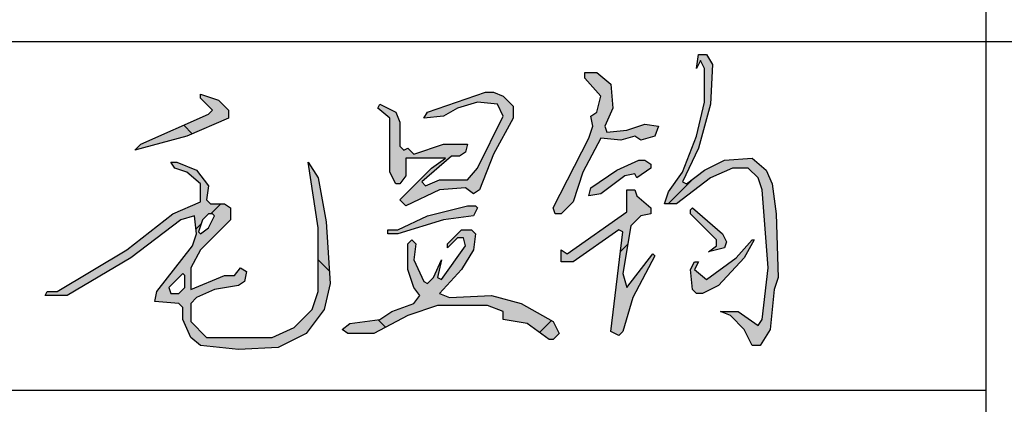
# Model space of a CAD drawing. Extents: x 687841 to 771941, y 252015 to 732780.
# Tile 93 of 98: x 695525 to 697502, y 729652 to 730424. Entities that reach past the tile are written whole.
import ezdxf

# ---------------------------------------------------------------- set-up
doc = ezdxf.new("R2010")
doc.units = 0
doc.header["$LTSCALE"] = 1000
doc.header["$MEASUREMENT"] = 0
doc.layers.get('0').update_dxf_attribs({"linetype": 'CONTINUOUS'})
doc.layers.add('图框', color=4, linetype='CONTINUOUS')

# ---------------------------------------------------------------- blocks, each defined once
blk = doc.blocks.new('毛昱钧')
at = {"linetype": 'Continuous'}
h = blk.add_hatch(dxfattribs=at)
h.set_pattern_fill('ANSI38', color=256, scale=100)
h.set_pattern_definition([(45, (0, 0), (-112.2532015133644, 112.2532015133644), []), (135, (0, 0), (-336.7596045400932, 112.2532015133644), [396.875, -238.125])])
h.paths.add_polyline_path([(86.00000000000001, 53), (94.99999999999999, 57), (107, 58.99999999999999), (110, 61.00000000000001), (111, 65.99999999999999), (108, 68), (105, 64), (100, 64), (83, 57), (83, 68), (88, 77), (103, 92), (103, 98), (100, 100), (93, 100), (91, 102), (92, 109), (86, 117), (76, 121), (73, 121), (75, 118), (81, 116), (88, 110), (88, 101), (74, 95), (51, 77), (16, 56), (11, 56), (10, 54), (21, 54), (53, 73), (78, 92), (85, 94), (86, 85), (84, 79), (66, 56), (65, 51), (77, 50), (79, 48), (79, 42), (83, 33), (88, 29), (107, 27), (127, 28), (141, 35), (150, 47), (153, 60), (151, 91), (147, 113), (142, 121), (147, 88), (147, 56), (144, 47), (135, 38), (124, 33), (91, 33), (83, 41), (83, 50)])
h.paths.add_polyline_path([(77, 55), (73, 55), (72, 58), (79, 65), (80, 64), (80, 58)], flags=16)
h.paths.add_polyline_path([(87.99999999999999, 85), (86.99999999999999, 86.00000000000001), (89.00000000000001, 92), (92, 95), (94, 95), (95, 94), (92, 88)], flags=16)
h.paths.add_polyline_path([(102, 143), (102, 147), (97, 152), (88, 155), (88, 153), (94, 147), (92, 145), (58, 130), (55, 127), (81, 134)])
h.paths.add_polyline_path([(222, 112), (208, 112), (201, 109), (199, 111), (214, 124), (218, 124), (221, 126), (222, 130), (210, 130), (195, 125), (192, 128), (190, 127), (188, 129), (188, 141), (186, 146), (178, 150), (177, 148), (183, 143), (183, 116), (186, 110), (188, 110), (191, 114), (191, 123), (211, 123), (204, 118), (188, 102), (191, 99), (208, 107), (221, 108), (225, 105), (228, 107), (235, 125), (245, 143), (245, 149), (240, 154), (235, 156), (231, 156), (202, 146), (200, 143), (210, 144), (217, 148), (227, 151), (237, 150), (240, 144), (227, 118)])
h.paths.add_polyline_path([(225, 94.00000000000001), (227, 98), (226, 99), (222, 99), (202, 94), (187, 87), (182, 87), (182, 85), (187, 85), (210, 92)])
h.paths.add_polyline_path([(221, 79.00000000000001), (209, 62), (207, 63), (209, 72), (205, 63), (202, 60), (200, 61), (195, 72), (196, 80), (194, 82), (192, 80), (192, 67), (195, 58), (198, 54), (195, 50), (184, 46), (178, 42), (163, 40), (159, 37), (162, 35), (175, 35), (192, 44), (207, 49), (232, 49), (240, 46), (240, 42), (252, 40), (263, 32), (265, 32), (268, 35), (265, 41), (249, 50), (234, 54), (213, 53), (208, 55), (219, 67), (225, 77), (226, 85), (224, 87), (219, 87), (212, 80), (212, 78), (217, 83), (220, 83)])
h.paths.add_polyline_path([(280, 116), (289, 133), (299, 132), (306, 134), (309, 132), (316, 134), (318, 139), (311, 140), (302, 137), (292, 136), (291, 139), (295, 148), (294, 160), (287, 166), (283, 166), (281, 166), (281, 163), (289, 154), (287, 146), (284, 144), (285, 139), (283, 133), (265, 98), (266, 95), (269, 95), (275, 101)])
h.paths.add_polyline_path([(284, 108), (283, 104), (289, 105), (301, 114), (306, 115), (307, 113), (314, 118), (314, 120), (311, 122), (308, 122), (297, 117)], flags=17)
h.paths.add_polyline_path([(298, 87), (300, 86), (294, 36), (298, 34), (300, 36), (305, 53), (316, 74), (315, 75), (302, 58), (300, 65), (304, 89), (309, 94), (314, 95), (314, 98), (307, 104), (306, 107), (302, 107), (302, 96), (272, 75), (269, 77), (269, 71), (275, 71)])
h.paths.add_polyline_path([(332, 110), (330, 111), (338, 128), (344, 150), (345, 170), (342, 175), (338, 175), (337, 168), (339, 172), (341, 168), (341, 151), (337, 134), (330, 116), (323, 106), (321, 100), (327, 100), (344, 113), (355, 118), (363, 118), (368, 113), (370, 107), (373, 68), (370, 42), (368, 39), (358, 46), (349, 46), (354, 44), (361, 37), (365, 29), (369, 29), (374, 37), (376, 57), (378, 63), (377, 95), (375, 110), (372, 117), (365, 123), (351, 122), (341, 117)])
h.paths.add_polyline_path([(347, 82.00000000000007), (346.9999999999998, 78.99999999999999), (343.0000000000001, 76.00000000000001), (351, 78), (352, 81), (350, 85), (335, 98), (334, 97), (334, 95)], flags=17)
h.paths.add_polyline_path([(342, 62), (336, 67), (338, 71), (336, 71), (334, 67), (335, 57), (337, 55), (340, 55), (348, 59), (361, 73), (366, 82), (365, 82), (357, 73)], flags=17)
h = blk.add_hatch(color=256, dxfattribs=at)
h.dxf.hatch_style = 1
h.paths.add_polyline_path([(88, 101), (74, 95), (51, 77), (16, 56), (11, 56), (10, 54), (21, 54), (53, 73), (78, 92), (85, 94), (86, 85), (84, 79), (66, 56), (65, 51), (77, 50), (79, 48), (79, 42), (83, 33), (88, 29), (107, 27), (127, 28), (141, 35), (150, 47), (153, 60), (151, 91), (147, 113), (142, 121), (147, 88), (147, 56), (144, 47), (135, 38), (124, 33), (91, 33), (83, 41), (83, 50), (86, 53), (95, 57), (107, 59), (110, 61), (111, 66), (108, 68), (105, 64), (100, 64), (83, 57), (83, 68), (88, 77), (103, 92), (103, 98), (100, 100), (93, 100), (91, 102), (92, 109), (86, 117), (76, 121), (73, 121), (75, 118), (81, 116), (88, 110)])
h.paths.add_polyline_path([(92, 95), (94, 95), (95, 94), (92, 88), (88, 85), (87, 86), (89, 92)], flags=16)
h.paths.add_polyline_path([(79, 65), (80, 64), (80, 58), (77, 55), (73, 55), (72, 58)], flags=16)
h.paths.add_polyline_path([(57.99999999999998, 130), (55, 127), (80.99999999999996, 133.9999999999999), (102, 143), (102, 147), (97, 152), (88, 155), (88, 153), (94, 147), (92, 145)])
h.paths.add_polyline_path([(200, 61), (195, 72), (196, 80), (194, 82), (192, 80), (192, 67), (195, 58), (198, 54), (195, 50), (184, 46), (178, 42), (163, 40), (159, 37), (162, 35), (175, 35), (192, 44), (207, 49), (232, 49), (240, 46), (240, 42), (252, 40), (263, 32), (265, 32), (268, 35), (265, 41), (249, 50), (234, 54), (213, 53), (208, 55), (219, 67), (225, 77), (226, 85), (224, 87), (219, 87), (212, 80), (212, 78), (217, 83), (220, 83), (221, 79), (209, 62), (207, 63), (209, 72), (205, 63), (202, 60)])
h.paths.add_polyline_path([(210, 92), (225, 93.99999999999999), (227, 97.99999999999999), (226, 99), (222, 99), (202, 94), (187, 87), (182, 87), (182, 85), (187, 85)])
h.paths.add_polyline_path([(201, 109), (199, 111), (214, 124), (218, 124), (221, 126), (222, 130), (210, 130), (195, 125), (192, 128), (190, 127), (188, 129), (188, 141), (186, 146), (178, 150), (177, 148), (183, 143), (183, 116), (186, 110), (188, 110), (191, 114), (191, 123), (211, 123), (204, 118), (188, 102), (191, 99), (208, 107), (221, 108), (225, 105), (228, 107), (235, 125), (245, 143), (245, 149), (240, 154), (235, 156), (231, 156), (202, 146), (200, 143), (210, 144), (217, 148), (227, 151), (237, 150), (240, 144), (227, 118), (222, 112), (208, 112)])
h.paths.add_polyline_path([(289, 133), (299, 132), (306, 134), (309, 132), (316, 134), (318, 139), (311, 140), (302, 137), (292, 136), (291, 139), (295, 148), (294, 160), (287, 166), (283, 166), (281, 166), (281, 163), (289, 154), (287, 146), (284, 144), (285, 139), (283, 133), (265, 98), (266, 95), (269, 95), (275, 101), (280, 116)])
h.paths.add_polyline_path([(301, 114), (306, 115), (307, 113), (314, 118), (314, 120), (311, 122), (308, 122), (297, 117), (284, 108), (283, 104), (289, 105)], flags=17)
h.paths.add_polyline_path([(302, 96), (272, 75), (269, 77), (269, 71), (275, 71), (298, 87), (300, 86), (294, 36), (298, 34), (300, 36), (305, 53), (316, 74), (315, 75), (302, 58), (300, 65), (304, 89), (309, 94), (314, 95), (314, 98), (307, 104), (306, 107), (302, 107)])
h.paths.add_polyline_path([(335, 97.99999999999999), (334, 97), (334, 95), (347, 82), (347, 79), (343, 76), (351, 78), (352, 81), (350, 85)], flags=17)
h.paths.add_polyline_path([(361.0000000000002, 73.00000000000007), (366.0000000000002, 82), (365, 82), (357, 73), (342, 62), (336, 67), (338, 71), (336, 71), (334, 67), (335, 57), (337, 55), (340, 55), (348, 59)], flags=17)
h.paths.add_polyline_path([(344, 113), (354.9999999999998, 118), (363.0000000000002, 118), (368, 113), (370, 107.0000000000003), (373, 67.99999999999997), (370, 41.99999999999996), (368, 39.00000000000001), (358, 46), (349, 46), (354, 44), (361, 37), (365, 29), (369, 29), (374, 37), (376, 57), (378, 63), (377, 95), (375, 110), (372, 117), (365, 123), (351, 122), (341, 117), (332, 110), (330, 111), (338, 128), (344, 150), (345, 170), (342, 175), (338, 175), (337, 168), (339, 172), (341, 168), (341, 151), (337, 134), (330, 116), (323, 106), (321, 100), (327, 100)])
for points in [[(338, 175), (342, 175), (345, 170), (344, 150), (338, 128), (330, 111), (332, 110), (341, 117), (351, 122), (365, 123), (372, 117), (375, 110), (377, 95), (378, 63), (376, 57), (374, 37), (369, 29), (365, 29), (361, 37), (354, 44), (349, 46), (358, 46), (368, 39), (370, 42), (373, 68), (370, 107), (368, 113), (363, 118), (355, 118), (344, 113), (327, 100), (321, 100), (323, 106), (330, 116), (337, 134), (341, 151), (341, 168), (339, 172), (337, 168), (338, 175)], [(281, 166), (283, 166), (287, 166), (294, 160), (295, 148), (291, 139), (292, 136), (302, 137), (311, 140), (318, 139), (316, 134), (309, 132), (306, 134), (299, 132), (289, 133), (280, 116), (275, 101), (269, 95), (266, 95), (265, 98), (283, 133), (285, 139), (284, 144), (287, 146), (289, 154), (281, 163), (281, 166)], [(88, 155), (97, 152), (102, 147), (102, 143), (81, 134), (55, 127), (58, 130), (92, 145), (94, 147), (88, 153), (88, 155)], [(231, 156), (235, 156), (240, 154), (245, 149), (245, 143), (235, 125), (228, 107), (225, 105), (221, 108), (208, 107), (191, 99), (188, 102), (204, 118), (211, 123), (191, 123), (191, 114), (188, 110), (186, 110), (183, 116), (183, 143), (177, 148), (178, 150), (186, 146), (188, 141), (188, 129), (190, 127), (192, 128), (195, 125), (210, 130), (222, 130), (221, 126), (218, 124), (214, 124), (199, 111), (201, 109), (208, 112), (222, 112), (227, 118), (240, 144), (237, 150), (227, 151), (217, 148), (210, 144), (200, 143), (202, 146), (231, 156)], [(73, 121), (76, 121), (86, 117), (92, 109), (91, 102), (93, 100), (100, 100), (103, 98), (103, 92), (88, 77), (83, 68), (83, 57), (100, 64), (105, 64), (108, 68), (111, 66), (110, 61), (107, 59), (95, 57), (86, 53), (83, 50), (83, 41), (91, 33), (124, 33), (135, 38), (144, 47), (147, 56), (147, 88), (142, 121), (147, 113), (151, 91), (153, 60), (150, 47), (141, 35), (127, 28), (107, 27), (88, 29), (83, 33), (79, 42), (79, 48), (77, 50), (65, 51), (66, 56), (84, 79), (86, 85), (85, 94), (78, 92), (53, 73), (21, 54), (10, 54), (11, 56), (16, 56), (51, 77), (74, 95), (88, 101), (88, 110), (81, 116), (75, 118), (73, 121)], [(308, 122), (311, 122), (314, 120), (314, 118), (307, 113), (306, 115), (301, 114), (289, 105), (283, 104), (284, 108), (297, 117), (308, 122)], [(302, 107), (306, 107), (307, 104), (314, 98), (314, 95), (309, 94), (304, 89), (300, 65), (302, 58), (315, 75), (316, 74), (305, 53), (300, 36), (298, 34), (294, 36), (300, 86), (298, 87), (275, 71), (269, 71), (269, 77), (272, 75), (302, 96), (302, 107)], [(222, 99), (226, 99), (227, 98), (225, 94), (210, 92), (187, 85), (182, 85), (182, 87), (187, 87), (202, 94), (222, 99)], [(95, 94), (94, 95), (92, 95), (89, 92), (87, 86), (88, 85), (92, 88), (95, 94)], [(334, 97), (335, 98), (350, 85), (352, 81), (351, 78), (343, 76), (347, 79), (347, 82), (334, 95), (334, 97)], [(219, 87), (224, 87), (226, 85), (225, 77), (219, 67), (208, 55), (213, 53), (234, 54), (249, 50), (265, 41), (268, 35), (265, 32), (263, 32), (252, 40), (240, 42), (240, 46), (232, 49), (207, 49), (192, 44), (175, 35), (162, 35), (159, 37), (163, 40), (178, 42), (184, 46), (195, 50), (198, 54), (195, 58), (192, 67), (192, 80), (194, 82), (196, 80), (195, 72), (200, 61), (202, 60), (205, 63), (209, 72), (207, 63), (209, 62), (221, 79), (220, 83), (217, 83), (212, 78), (212, 80), (219, 87)], [(365, 82), (366, 82), (361, 73), (348, 59), (340, 55), (337, 55), (335, 57), (334, 67), (336, 71), (338, 71), (336, 67), (342, 62), (357, 73), (365, 82)], [(80, 64), (79, 65), (72, 58), (73, 55), (77, 55), (80, 58), (80, 64)]]:
    blk.add_lwpolyline(points, dxfattribs=at)

msp = doc.modelspace()

# ---------------------------------------------------------------- linework, layer by layer
at = {"layer": '图框'}
for p, q in [((697465.8439221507, 728279.8015003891), (697465.8439221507, 732079.8015003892)), ((689865.8439221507, 730379.8015003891), (697465.8439221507, 730379.8015003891)), ((697465.8439221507, 730379.8015003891), (703865.8439221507, 730379.8015003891)), ((689865.8439221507, 729679.8015003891), (697465.8439221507, 729679.8015003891))]:
    msp.add_line(p, q, dxfattribs=at)

# ---------------------------------------------------------------- block references
at = {"linetype": 'Continuous', "xscale": 4, "yscale": 4, "zscale": 4}
msp.add_blockref('毛昱钧', (695536.1353877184, 729653.9170080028), dxfattribs=at)

doc.saveas('drawing.dxf')
